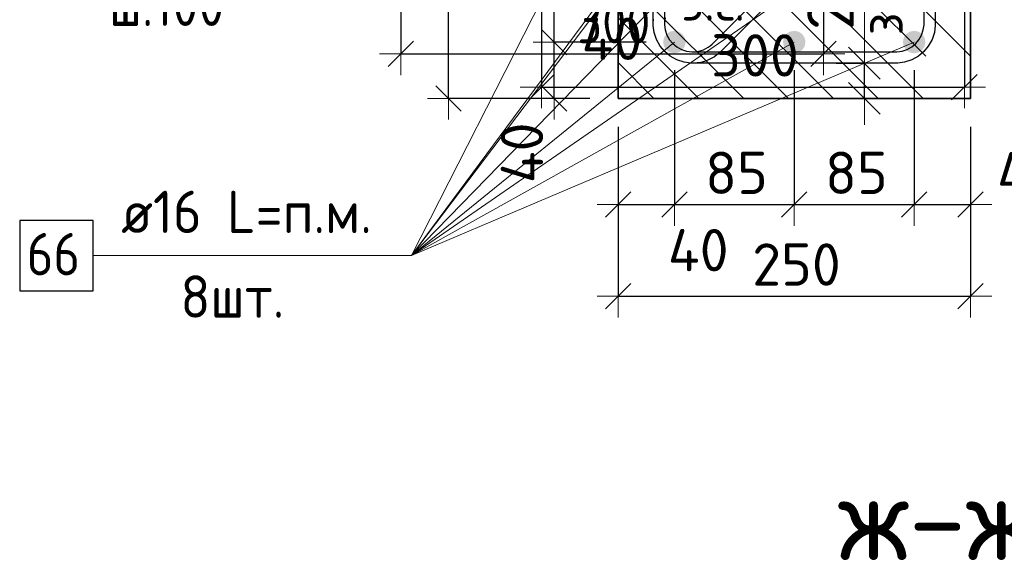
# Model space of a CAD drawing. Header units: metres. Extents: x -38 to 97, y -15 to 21.
# Tile 34 of 209: x 71.776 to 72.474, y 2.765 to 3.148. Entities that reach past the tile are written whole.
import ezdxf

# ---------------------------------------------------------------- set-up
doc = ezdxf.new("R2010")
doc.units = ezdxf.units.M
doc.header["$PDMODE"] = 65
for name, color, linetype, lineweight in [('XR$3$Размерная линия (1)', 7, 'Continuous', 13), ('XR$4$Арм.стержн. Хомут', 240, 'Continuous', 35), ('XR$4$Арм.стержн.горизонт. 1', 180, 'Continuous', 35), ('XR$4$Размерная линия (1)', 7, 'Continuous', 13), ('XR$4$Размерная линия_ общее', 7, 'Continuous', 13), ('XR$6$Размерная линия (1)', 7, 'Continuous', 13)]:
    doc.layers.add(name, color=color, linetype=linetype, lineweight=lineweight)
doc.styles.add('ISOCPEUR', font='txt')
doc.dimstyles.new('DIMSTYLE_11', dxfattribs={"dimtxt": 0.033, "dimasz": 0.0375, "dimexe": 0, "dimexo": 0, "dimgap": 0.0165, "dimtad": 2, "dimdec": 0, "dimlfac": 1000, "dimrnd": 1, "dimzin": 12, "dimdsep": 46, "dimtxsty": 'ISOCPEUR', "dimblk1": 'ALL_ML_STRICH', "dimblk2": 'ALL_ML_STRICH', "dimsah": 1, "dimcen": 0, "dimclrd": 7, "dimclre": 256, "dimclrt": 7, "dimadec": 0, "dimazin": 0, "dimtfac": 1, "dimtdec": 0, "dimtix": 1, "dimtmove": 2, "dimatfit": 3, "dimfxl": 0, "dimtvp": 1.2, "dimtzin": 0, "dimlwd": 0, "dimlwe": -3, "dimarcsym": 0})
doc.dimstyles.new('DIMSTYLE_12', dxfattribs={"dimtxt": 0.03, "dimasz": 0.03, "dimexe": 0, "dimexo": 0, "dimgap": 0.015, "dimtad": 2, "dimdec": 0, "dimlfac": 1000, "dimrnd": 1, "dimzin": 12, "dimdsep": 46, "dimtxsty": 'ISOCPEUR', "dimblk1": 'ALL_ML_STRICH', "dimblk2": 'ALL_ML_STRICH', "dimsah": 1, "dimcen": 0, "dimclrd": 7, "dimclre": 256, "dimclrt": 7, "dimadec": 0, "dimazin": 0, "dimtfac": 1, "dimtdec": 0, "dimtix": 1, "dimtmove": 2, "dimatfit": 3, "dimfxl": 0, "dimtzin": 0, "dimlwd": 0, "dimlwe": -3, "dimarcsym": 0})
doc.dimstyles.new('DIMSTYLE_14', dxfattribs={"dimtxt": 0.03, "dimasz": 0.03, "dimexe": 0, "dimexo": 0, "dimgap": 0.015, "dimtad": 2, "dimdec": 0, "dimlfac": 1000, "dimrnd": 1, "dimzin": 12, "dimdsep": 46, "dimtxsty": 'ISOCPEUR', "dimblk1": 'ALL_ML_STRICH', "dimblk2": 'ALL_ML_STRICH', "dimsah": 1, "dimcen": 0, "dimclrd": 7, "dimclre": 256, "dimclrt": 7, "dimadec": 0, "dimazin": 0, "dimtfac": 1, "dimtdec": 0, "dimtix": 1, "dimtmove": 2, "dimatfit": 3, "dimfxl": 0, "dimtvp": 1.2, "dimtzin": 0, "dimlwd": 0, "dimlwe": -3, "dimarcsym": 0})
doc.dimstyles.new('DIMSTYLE_16', dxfattribs={"dimtxt": 0.03, "dimasz": 0.03, "dimexe": 0, "dimexo": 0, "dimgap": 0.015, "dimtad": 0, "dimdec": 0, "dimlfac": 1000, "dimrnd": 1, "dimzin": 12, "dimdsep": 46, "dimtxsty": 'ISOCPEUR', "dimblk1": 'ALL_ML_STRICH', "dimblk2": 'ALL_ML_STRICH', "dimsah": 1, "dimcen": 0, "dimclrd": 7, "dimclre": 256, "dimclrt": 7, "dimadec": 0, "dimazin": 0, "dimtfac": 1, "dimtdec": 0, "dimtix": 1, "dimtmove": 2, "dimatfit": 3, "dimfxl": 0, "dimtvp": 1.2, "dimtzin": 0, "dimlwd": 0, "dimlwe": -3, "dimarcsym": 0})
doc.dimstyles.new('DIMSTYLE_24', dxfattribs={"dimtxt": 0.03, "dimasz": 0.03, "dimexe": 0, "dimexo": 0, "dimgap": 0.015, "dimtad": 2, "dimdec": 0, "dimlfac": 1000, "dimrnd": 5, "dimzin": 12, "dimdsep": 46, "dimtxsty": 'ISOCPEUR', "dimblk1": 'ALL_ML_STRICH', "dimblk2": 'ALL_ML_STRICH', "dimsah": 1, "dimcen": 0, "dimclrd": 7, "dimclre": 256, "dimclrt": 7, "dimadec": 0, "dimazin": 0, "dimtfac": 1, "dimtdec": 0, "dimtix": 1, "dimtmove": 2, "dimatfit": 3, "dimfxl": 0, "dimtzin": 0, "dimlwd": 0, "dimlwe": -3, "dimarcsym": 0})
doc.dimstyles.new('DIMSTYLE_32', dxfattribs={"dimtxt": 0.03, "dimasz": 0.03, "dimexe": 0, "dimexo": 0, "dimgap": 0.015, "dimtad": 0, "dimdec": 0, "dimlfac": 1000, "dimrnd": 5, "dimzin": 12, "dimdsep": 46, "dimtxsty": 'ISOCPEUR', "dimblk1": 'ALL_ML_STRICH', "dimblk2": 'ALL_ML_STRICH', "dimsah": 1, "dimcen": 0, "dimclrd": 7, "dimclre": 256, "dimclrt": 7, "dimadec": 0, "dimazin": 0, "dimtfac": 1, "dimtdec": 0, "dimtix": 1, "dimtmove": 2, "dimatfit": 3, "dimfxl": 0, "dimtvp": 1.2, "dimtzin": 0, "dimlwd": 0, "dimlwe": -3, "dimarcsym": 0})

# ---------------------------------------------------------------- blocks, each defined once
blk = doc.blocks.new('ALL_ML_STRICH')
at = {"color": 0, "linetype": 'ByBlock', "lineweight": -2}
for p, q in [((0, -0.5), (0, 0.5)), ((-0.3, -0.3), (0.3, 0.3)), ((-1, 0), (0.5, 0))]:
    blk.add_line(p, q, dxfattribs=at)
blk = doc.blocks.new('*D248')
at = {"layer": 'DEFPOINTS', "color": 7, "linetype": 'Continuous', "lineweight": 13, "transparency": 33554687}
for p in [(72.04592, 3.25831), (72.34592, 3.25831), (72.04592, 3.12355)]:
    blk.add_point(p, dxfattribs=at)
at = {"layer": 'XR$3$Размерная линия (1)', "color": 9, "linetype": 'Continuous', "lineweight": -2, "true_color": 0xc7c7c7, "transparency": 33554687}
for p, q in [((72.04592, 3.23831), (72.04592, 3.12355)), ((72.34592, 3.23831), (72.34592, 3.12355))]:
    blk.add_line(p, q, dxfattribs=at)
at = {"layer": 'XR$3$Размерная линия (1)', "color": 7, "linetype": 'Continuous', "lineweight": -2, "transparency": 33554687}
blk.add_line((72.04592, 3.12355), (72.34592, 3.12355), dxfattribs=at)
at = {"layer": 'XR$3$Размерная линия (1)', "color": 7, "linetype": 'Continuous', "lineweight": 13, "transparency": 33554687, "xscale": 0.03, "yscale": 0.03, "zscale": 0.03, "rotation": 180}
blk.add_blockref('ALL_ML_STRICH', (72.04592, 3.12355), dxfattribs=at)
at = {"layer": 'XR$3$Размерная линия (1)', "color": 7, "linetype": 'Continuous', "lineweight": 13, "transparency": 33554687, "xscale": 0.03, "yscale": 0.03, "zscale": 0.03}
blk.add_blockref('ALL_ML_STRICH', (72.34592, 3.12355), dxfattribs=at)
at = {"layer": 'XR$3$Размерная линия (1)', "color": 7, "linetype": 'Continuous', "lineweight": 13, "transparency": 33554687, "insert": (72.19717, 3.14605), "char_height": 0.03, "width": 0.075, "attachment_point": 5, "style": 'ISOCPEUR'}
blk.add_mtext('\\W0.83;\\A1;{300}', dxfattribs=at)
blk = doc.blocks.new('*D328')
at = {"layer": 'DEFPOINTS', "color": 7, "linetype": 'Continuous', "lineweight": 13, "transparency": 33554687}
for p in [(72.20014, 3.17434), (72.20014, 3.13936), (72.22514, 3.13436)]:
    blk.add_point(p, dxfattribs=at)
at = {"layer": 'XR$4$Размерная линия_ общее', "color": 253, "linetype": 'Continuous', "lineweight": -2, "true_color": 0xa0a0a0, "transparency": 33554687}
for p, q in [((72.20014, 3.15936), (72.20014, 3.17434)), ((72.22514, 3.15436), (72.22514, 3.17434))]:
    blk.add_line(p, q, dxfattribs=at)
at = {"layer": 'XR$4$Размерная линия_ общее', "color": 7, "linetype": 'Continuous', "lineweight": -2, "transparency": 33554687}
blk.add_line((72.20014, 3.17434), (72.22514, 3.17434), dxfattribs=at)
at = {"layer": 'XR$4$Размерная линия_ общее', "color": 7, "linetype": 'Continuous', "lineweight": 13, "transparency": 33554687, "xscale": 0.0375, "yscale": 0.0375, "zscale": 0.0375, "rotation": 180}
blk.add_blockref('ALL_ML_STRICH', (72.20014, 3.17434), dxfattribs=at)
at = {"layer": 'XR$4$Размерная линия_ общее', "color": 7, "linetype": 'Continuous', "lineweight": 13, "transparency": 33554687, "xscale": 0.0375, "yscale": 0.0375, "zscale": 0.0375}
blk.add_blockref('ALL_ML_STRICH', (72.22514, 3.17434), dxfattribs=at)
at = {"layer": 'XR$4$Размерная линия_ общее', "color": 7, "linetype": 'Continuous', "lineweight": 13, "transparency": 33554687, "insert": (72.27186, 3.19834), "char_height": 0.033, "width": 0.066, "attachment_point": 5, "style": 'ISOCPEUR'}
blk.add_mtext('\\A1;{25}', dxfattribs=at)
at = {"layer": 'XR$4$Размерная линия_ общее', "color": 7, "linetype": 'Continuous', "lineweight": 13, "transparency": 33554687, "insert": (72.24492, 3.17413), "char_height": 0.027, "width": 0.00135, "attachment_point": 1, "line_spacing_factor": 0.60241, "style": 'ISOCPEUR'}
blk.add_mtext('з.с.', dxfattribs=at)
blk = doc.blocks.new('*D329')
at = {"layer": 'DEFPOINTS', "color": 7, "linetype": 'Continuous', "lineweight": 13, "transparency": 33554687}
for p in [(72.33484, 3.11697), (72.33984, 3.09197), (72.37483, 3.09197)]:
    blk.add_point(p, dxfattribs=at)
at = {"layer": 'XR$4$Размерная линия_ общее', "color": 253, "linetype": 'Continuous', "lineweight": -2, "true_color": 0xa0a0a0, "transparency": 33554687}
for p, q in [((72.35484, 3.11697), (72.37483, 3.11697)), ((72.35984, 3.09197), (72.37483, 3.09197))]:
    blk.add_line(p, q, dxfattribs=at)
at = {"layer": 'XR$4$Размерная линия_ общее', "color": 7, "linetype": 'Continuous', "lineweight": -2, "transparency": 33554687}
blk.add_line((72.37483, 3.09197), (72.37483, 3.11697), dxfattribs=at)
at = {"layer": 'XR$4$Размерная линия_ общее', "color": 7, "linetype": 'Continuous', "lineweight": 13, "transparency": 33554687, "xscale": 0.0375, "yscale": 0.0375, "zscale": 0.0375}
for p, rotation in [((72.37483, 3.11697), 90), ((72.37483, 3.09197), 270)]:
    blk.add_blockref('ALL_ML_STRICH', p, dxfattribs=dict(at, rotation=rotation))
at = {"layer": 'XR$4$Размерная линия_ общее', "color": 7, "linetype": 'Continuous', "lineweight": 13, "transparency": 33554687, "insert": (72.37504, 3.13675), "char_height": 0.027, "width": 0.00135, "attachment_point": 1, "rotation": 90, "line_spacing_factor": 0.60241, "style": 'ISOCPEUR'}
blk.add_mtext('з.с.', dxfattribs=at)
at = {"layer": 'XR$4$Размерная линия_ общее', "color": 7, "linetype": 'Continuous', "lineweight": 13, "transparency": 33554687, "insert": (72.35083, 3.1637), "char_height": 0.033, "width": 0.066, "attachment_point": 5, "rotation": 90, "style": 'ISOCPEUR'}
blk.add_mtext('\\A1;{25}', dxfattribs=at)
blk = doc.blocks.new('*D332')
at = {"layer": 'DEFPOINTS', "color": 7, "linetype": 'Continuous', "lineweight": 13, "transparency": 33554687}
for p in [(72.20018, 3.39197), (72.07983, 3.09197), (72.20014, 3.09197)]:
    blk.add_point(p, dxfattribs=at)
at = {"layer": 'XR$4$Размерная линия (1)', "color": 9, "linetype": 'Continuous', "lineweight": -2, "true_color": 0xc7c7c7, "transparency": 33554687}
for p, q in [((72.18018, 3.39197), (72.07983, 3.39197)), ((72.18014, 3.09197), (72.07983, 3.09197))]:
    blk.add_line(p, q, dxfattribs=at)
at = {"layer": 'XR$4$Размерная линия (1)', "color": 7, "linetype": 'Continuous', "lineweight": -2, "transparency": 33554687}
blk.add_line((72.07983, 3.09197), (72.07983, 3.39197), dxfattribs=at)
at = {"layer": 'XR$4$Размерная линия (1)', "color": 7, "linetype": 'Continuous', "lineweight": 13, "transparency": 33554687, "xscale": 0.03, "yscale": 0.03, "zscale": 0.03}
for p, rotation in [((72.07983, 3.39197), 90), ((72.07983, 3.09197), 270)]:
    blk.add_blockref('ALL_ML_STRICH', p, dxfattribs=dict(at, rotation=rotation))
at = {"layer": 'XR$4$Размерная линия (1)', "color": 7, "linetype": 'Continuous', "lineweight": 13, "transparency": 33554687, "insert": (72.05733, 3.24347), "char_height": 0.03, "width": 0.09, "attachment_point": 5, "rotation": 90, "style": 'ISOCPEUR'}
blk.add_mtext('\\A1;{300}', dxfattribs=at)
blk = doc.blocks.new('*D333')
at = {"layer": 'DEFPOINTS', "color": 7, "linetype": 'Continuous', "lineweight": 13, "transparency": 33554687}
for p in [(72.20018, 3.09197), (72.45014, 3.09197), (72.20018, 2.95174)]:
    blk.add_point(p, dxfattribs=at)
at = {"layer": 'XR$4$Размерная линия (1)', "color": 9, "linetype": 'Continuous', "lineweight": -2, "true_color": 0xc7c7c7, "transparency": 33554687}
for p, q in [((72.20018, 3.07197), (72.20018, 2.95174)), ((72.45014, 3.07197), (72.45014, 2.95174))]:
    blk.add_line(p, q, dxfattribs=at)
at = {"layer": 'XR$4$Размерная линия (1)', "color": 7, "linetype": 'Continuous', "lineweight": -2, "transparency": 33554687}
blk.add_line((72.20018, 2.95174), (72.45014, 2.95174), dxfattribs=at)
at = {"layer": 'XR$4$Размерная линия (1)', "color": 7, "linetype": 'Continuous', "lineweight": 13, "transparency": 33554687, "xscale": 0.03, "yscale": 0.03, "zscale": 0.03, "rotation": 180}
blk.add_blockref('ALL_ML_STRICH', (72.20018, 2.95174), dxfattribs=at)
at = {"layer": 'XR$4$Размерная линия (1)', "color": 7, "linetype": 'Continuous', "lineweight": 13, "transparency": 33554687, "xscale": 0.03, "yscale": 0.03, "zscale": 0.03}
blk.add_blockref('ALL_ML_STRICH', (72.45014, 2.95174), dxfattribs=at)
at = {"layer": 'XR$4$Размерная линия (1)', "color": 7, "linetype": 'Continuous', "lineweight": 13, "transparency": 33554687, "insert": (72.32666, 2.97424), "char_height": 0.03, "width": 0.09, "attachment_point": 5, "style": 'ISOCPEUR'}
blk.add_mtext('\\A1;{250}', dxfattribs=at)
blk = doc.blocks.new('*D334')
at = {"layer": 'DEFPOINTS', "color": 7, "linetype": 'Continuous', "lineweight": 13, "transparency": 33554687}
for p in [(72.2401, 3.13197), (72.20018, 3.09197), (72.20018, 3.01674)]:
    blk.add_point(p, dxfattribs=at)
at = {"layer": 'XR$4$Размерная линия (1)', "color": 9, "linetype": 'Continuous', "lineweight": -2, "true_color": 0xc7c7c7, "transparency": 33554687}
for p, q in [((72.2401, 3.11197), (72.2401, 3.01674)), ((72.20018, 3.07197), (72.20018, 3.01674))]:
    blk.add_line(p, q, dxfattribs=at)
at = {"layer": 'XR$4$Размерная линия (1)', "color": 7, "linetype": 'Continuous', "lineweight": -2, "transparency": 33554687}
blk.add_line((72.20018, 3.01674), (72.2401, 3.01674), dxfattribs=at)
at = {"layer": 'XR$4$Размерная линия (1)', "color": 7, "linetype": 'Continuous', "lineweight": 13, "transparency": 33554687, "xscale": 0.03, "yscale": 0.03, "zscale": 0.03, "rotation": 180}
blk.add_blockref('ALL_ML_STRICH', (72.20018, 3.01674), dxfattribs=at)
at = {"layer": 'XR$4$Размерная линия (1)', "color": 7, "linetype": 'Continuous', "lineweight": 13, "transparency": 33554687, "xscale": 0.03, "yscale": 0.03, "zscale": 0.03}
blk.add_blockref('ALL_ML_STRICH', (72.2401, 3.01674), dxfattribs=at)
at = {"layer": 'XR$4$Размерная линия (1)', "color": 7, "linetype": 'Continuous', "lineweight": 13, "transparency": 33554687, "insert": (72.25698, 2.98442), "char_height": 0.03, "width": 0.06, "attachment_point": 5, "style": 'ISOCPEUR'}
blk.add_mtext('\\A1;{40}', dxfattribs=at)
blk = doc.blocks.new('*D335')
at = {"layer": 'DEFPOINTS', "color": 7, "linetype": 'Continuous', "lineweight": 13, "transparency": 33554687}
for p in [(72.2401, 3.13197), (72.3251, 3.13197), (72.2401, 3.01674)]:
    blk.add_point(p, dxfattribs=at)
at = {"layer": 'XR$4$Размерная линия (1)', "color": 9, "linetype": 'Continuous', "lineweight": -2, "true_color": 0xc7c7c7, "transparency": 33554687}
for p, q in [((72.2401, 3.11197), (72.2401, 3.01674)), ((72.3251, 3.11197), (72.3251, 3.01674))]:
    blk.add_line(p, q, dxfattribs=at)
at = {"layer": 'XR$4$Размерная линия (1)', "color": 7, "linetype": 'Continuous', "lineweight": -2, "transparency": 33554687}
blk.add_line((72.2401, 3.01674), (72.3251, 3.01674), dxfattribs=at)
at = {"layer": 'XR$4$Размерная линия (1)', "color": 7, "linetype": 'Continuous', "lineweight": 13, "transparency": 33554687, "xscale": 0.03, "yscale": 0.03, "zscale": 0.03, "rotation": 180}
blk.add_blockref('ALL_ML_STRICH', (72.2401, 3.01674), dxfattribs=at)
at = {"layer": 'XR$4$Размерная линия (1)', "color": 7, "linetype": 'Continuous', "lineweight": 13, "transparency": 33554687, "xscale": 0.03, "yscale": 0.03, "zscale": 0.03}
blk.add_blockref('ALL_ML_STRICH', (72.3251, 3.01674), dxfattribs=at)
at = {"layer": 'XR$4$Размерная линия (1)', "color": 7, "linetype": 'Continuous', "lineweight": 13, "transparency": 33554687, "insert": (72.2841, 3.03924), "char_height": 0.03, "width": 0.06, "attachment_point": 5, "style": 'ISOCPEUR'}
blk.add_mtext('\\A1;{85}', dxfattribs=at)
blk = doc.blocks.new('*D336')
at = {"layer": 'DEFPOINTS', "color": 7, "linetype": 'Continuous', "lineweight": 13, "transparency": 33554687}
for p in [(72.3251, 3.13197), (72.41018, 3.13197), (72.3251, 3.01674)]:
    blk.add_point(p, dxfattribs=at)
at = {"layer": 'XR$4$Размерная линия (1)', "color": 9, "linetype": 'Continuous', "lineweight": -2, "true_color": 0xc7c7c7, "transparency": 33554687}
for p, q in [((72.3251, 3.11197), (72.3251, 3.01674)), ((72.41018, 3.11197), (72.41018, 3.01674))]:
    blk.add_line(p, q, dxfattribs=at)
at = {"layer": 'XR$4$Размерная линия (1)', "color": 7, "linetype": 'Continuous', "lineweight": -2, "transparency": 33554687}
blk.add_line((72.3251, 3.01674), (72.41018, 3.01674), dxfattribs=at)
at = {"layer": 'XR$4$Размерная линия (1)', "color": 7, "linetype": 'Continuous', "lineweight": 13, "transparency": 33554687, "xscale": 0.03, "yscale": 0.03, "zscale": 0.03, "rotation": 180}
blk.add_blockref('ALL_ML_STRICH', (72.3251, 3.01674), dxfattribs=at)
at = {"layer": 'XR$4$Размерная линия (1)', "color": 7, "linetype": 'Continuous', "lineweight": 13, "transparency": 33554687, "xscale": 0.03, "yscale": 0.03, "zscale": 0.03}
blk.add_blockref('ALL_ML_STRICH', (72.41018, 3.01674), dxfattribs=at)
at = {"layer": 'XR$4$Размерная линия (1)', "color": 7, "linetype": 'Continuous', "lineweight": 13, "transparency": 33554687, "insert": (72.36914, 3.03924), "char_height": 0.03, "width": 0.06, "attachment_point": 5, "style": 'ISOCPEUR'}
blk.add_mtext('\\A1;{85}', dxfattribs=at)
blk = doc.blocks.new('*D337')
at = {"layer": 'DEFPOINTS', "color": 7, "linetype": 'Continuous', "lineweight": 13, "transparency": 33554687}
for p in [(72.41018, 3.13197), (72.45014, 3.09197), (72.41018, 3.01674)]:
    blk.add_point(p, dxfattribs=at)
at = {"layer": 'XR$4$Размерная линия (1)', "color": 9, "linetype": 'Continuous', "lineweight": -2, "true_color": 0xc7c7c7, "transparency": 33554687}
for p, q in [((72.41018, 3.11197), (72.41018, 3.01674)), ((72.45014, 3.07197), (72.45014, 3.01674))]:
    blk.add_line(p, q, dxfattribs=at)
at = {"layer": 'XR$4$Размерная линия (1)', "color": 7, "linetype": 'Continuous', "lineweight": -2, "transparency": 33554687}
blk.add_line((72.41018, 3.01674), (72.45014, 3.01674), dxfattribs=at)
at = {"layer": 'XR$4$Размерная линия (1)', "color": 7, "linetype": 'Continuous', "lineweight": 13, "transparency": 33554687, "xscale": 0.03, "yscale": 0.03, "zscale": 0.03, "rotation": 180}
blk.add_blockref('ALL_ML_STRICH', (72.41018, 3.01674), dxfattribs=at)
at = {"layer": 'XR$4$Размерная линия (1)', "color": 7, "linetype": 'Continuous', "lineweight": 13, "transparency": 33554687, "xscale": 0.03, "yscale": 0.03, "zscale": 0.03}
blk.add_blockref('ALL_ML_STRICH', (72.45014, 3.01674), dxfattribs=at)
at = {"layer": 'XR$4$Размерная линия (1)', "color": 7, "linetype": 'Continuous', "lineweight": 13, "transparency": 33554687, "insert": (72.49048, 3.03894), "char_height": 0.03, "width": 0.06, "attachment_point": 5, "style": 'ISOCPEUR'}
blk.add_mtext('\\A1;{40}', dxfattribs=at)
blk = doc.blocks.new('*D568')
at = {"layer": 'DEFPOINTS', "color": 7, "linetype": 'Continuous', "lineweight": 13, "transparency": 33554687}
for p in [(72.2401, 3.13197), (72.15483, 3.09197), (72.20014, 3.09197)]:
    blk.add_point(p, dxfattribs=at)
at = {"layer": 'XR$4$Размерная линия (1)', "color": 9, "linetype": 'Continuous', "lineweight": -2, "true_color": 0xc7c7c7, "transparency": 33554687}
for p, q in [((72.2201, 3.13197), (72.15483, 3.13197)), ((72.18014, 3.09197), (72.15483, 3.09197))]:
    blk.add_line(p, q, dxfattribs=at)
at = {"layer": 'XR$4$Размерная линия (1)', "color": 7, "linetype": 'Continuous', "lineweight": -2, "transparency": 33554687}
blk.add_line((72.15483, 3.09197), (72.15483, 3.13197), dxfattribs=at)
at = {"layer": 'XR$4$Размерная линия (1)', "color": 7, "linetype": 'Continuous', "lineweight": 13, "transparency": 33554687, "xscale": 0.03, "yscale": 0.03, "zscale": 0.03}
for p, rotation in [((72.15483, 3.13197), 90), ((72.15483, 3.09197), 270)]:
    blk.add_blockref('ALL_ML_STRICH', p, dxfattribs=dict(at, rotation=rotation))
at = {"layer": 'XR$4$Размерная линия (1)', "color": 7, "linetype": 'Continuous', "lineweight": 13, "transparency": 33554687, "insert": (72.13193, 3.05341), "char_height": 0.03, "width": 0.06, "attachment_point": 5, "rotation": 90, "style": 'ISOCPEUR'}
blk.add_mtext('\\A1;{40}', dxfattribs=at)
blk = doc.blocks.new('*D569')
at = {"layer": 'DEFPOINTS', "color": 7, "linetype": 'Continuous', "lineweight": 13, "transparency": 33554687}
for p in [(72.2401, 3.22697), (72.15483, 3.13197), (72.2401, 3.13197)]:
    blk.add_point(p, dxfattribs=at)
at = {"layer": 'XR$4$Размерная линия (1)', "color": 9, "linetype": 'Continuous', "lineweight": -2, "true_color": 0xc7c7c7, "transparency": 33554687}
for p, q in [((72.2201, 3.22697), (72.15483, 3.22697)), ((72.2201, 3.13197), (72.15483, 3.13197))]:
    blk.add_line(p, q, dxfattribs=at)
at = {"layer": 'XR$4$Размерная линия (1)', "color": 7, "linetype": 'Continuous', "lineweight": -2, "transparency": 33554687}
blk.add_line((72.15483, 3.13197), (72.15483, 3.22697), dxfattribs=at)
at = {"layer": 'XR$4$Размерная линия (1)', "color": 7, "linetype": 'Continuous', "lineweight": 13, "transparency": 33554687, "xscale": 0.03, "yscale": 0.03, "zscale": 0.03}
for p, rotation in [((72.15483, 3.22697), 90), ((72.15483, 3.13197), 270)]:
    blk.add_blockref('ALL_ML_STRICH', p, dxfattribs=dict(at, rotation=rotation))
at = {"layer": 'XR$4$Размерная линия (1)', "color": 7, "linetype": 'Continuous', "lineweight": 13, "transparency": 33554687, "insert": (72.13233, 3.18097), "char_height": 0.03, "width": 0.06, "attachment_point": 5, "rotation": 90, "style": 'ISOCPEUR'}
blk.add_mtext('\\A1;{95}', dxfattribs=at)
blk = doc.blocks.new('*D838')
at = {"layer": 'DEFPOINTS', "color": 7, "linetype": 'Continuous', "lineweight": 13, "transparency": 33554687}
for p in [(72.14573, 3.249), (72.44573, 3.249), (72.14573, 3.10001)]:
    blk.add_point(p, dxfattribs=at)
at = {"layer": 'XR$6$Размерная линия (1)', "color": 9, "linetype": 'Continuous', "lineweight": -2, "true_color": 0xc7c7c7, "transparency": 33554687}
for p, q in [((72.14573, 3.229), (72.14573, 3.10001)), ((72.44573, 3.229), (72.44573, 3.10001))]:
    blk.add_line(p, q, dxfattribs=at)
at = {"layer": 'XR$6$Размерная линия (1)', "color": 7, "linetype": 'Continuous', "lineweight": -2, "transparency": 33554687}
blk.add_line((72.14573, 3.10001), (72.44573, 3.10001), dxfattribs=at)
at = {"layer": 'XR$6$Размерная линия (1)', "color": 7, "linetype": 'Continuous', "lineweight": 13, "transparency": 33554687, "xscale": 0.03, "yscale": 0.03, "zscale": 0.03, "rotation": 180}
blk.add_blockref('ALL_ML_STRICH', (72.14573, 3.10001), dxfattribs=at)
at = {"layer": 'XR$6$Размерная линия (1)', "color": 7, "linetype": 'Continuous', "lineweight": 13, "transparency": 33554687, "xscale": 0.03, "yscale": 0.03, "zscale": 0.03}
blk.add_blockref('ALL_ML_STRICH', (72.44573, 3.10001), dxfattribs=at)
at = {"layer": 'XR$6$Размерная линия (1)', "color": 7, "linetype": 'Continuous', "lineweight": 13, "transparency": 33554687, "insert": (72.29723, 3.12251), "char_height": 0.03, "width": 0.09, "attachment_point": 5, "style": 'ISOCPEUR'}
blk.add_mtext('\\A1;{300}', dxfattribs=at)
blk = doc.blocks.new('*D839')
at = {"layer": 'DEFPOINTS', "color": 7, "linetype": 'Continuous', "lineweight": 13, "transparency": 33554687}
for p in [(72.18565, 3.289), (72.14573, 3.249), (72.14573, 3.17501)]:
    blk.add_point(p, dxfattribs=at)
at = {"layer": 'XR$6$Размерная линия (1)', "color": 9, "linetype": 'Continuous', "lineweight": -2, "true_color": 0xc7c7c7, "transparency": 33554687}
for p, q in [((72.18565, 3.269), (72.18565, 3.17501)), ((72.14573, 3.229), (72.14573, 3.17501))]:
    blk.add_line(p, q, dxfattribs=at)
at = {"layer": 'XR$6$Размерная линия (1)', "color": 7, "linetype": 'Continuous', "lineweight": -2, "transparency": 33554687}
blk.add_line((72.14573, 3.17501), (72.18565, 3.17501), dxfattribs=at)
at = {"layer": 'XR$6$Размерная линия (1)', "color": 7, "linetype": 'Continuous', "lineweight": 13, "transparency": 33554687, "xscale": 0.03, "yscale": 0.03, "zscale": 0.03, "rotation": 180}
blk.add_blockref('ALL_ML_STRICH', (72.14573, 3.17501), dxfattribs=at)
at = {"layer": 'XR$6$Размерная линия (1)', "color": 7, "linetype": 'Continuous', "lineweight": 13, "transparency": 33554687, "xscale": 0.03, "yscale": 0.03, "zscale": 0.03}
blk.add_blockref('ALL_ML_STRICH', (72.18565, 3.17501), dxfattribs=at)
at = {"layer": 'XR$6$Размерная линия (1)', "color": 7, "linetype": 'Continuous', "lineweight": 13, "transparency": 33554687, "insert": (72.19582, 3.1343), "char_height": 0.03, "width": 0.06, "attachment_point": 5, "style": 'ISOCPEUR'}
blk.add_mtext('\\A1;{40}', dxfattribs=at)

msp = doc.modelspace()

# ---------------------------------------------------------------- hatches: boundary and pattern name
at = {"linetype": 'Continuous', "lineweight": 25, "transparency": 33554687}
h = msp.add_hatch(dxfattribs=at)
h.set_pattern_fill('__________540', scale=0.015, style=0, pattern_type=2)
h.set_pattern_definition([(135, (0, 0), (-0.031819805, -0.031819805), [0.4, -0.05, 0, -0.05]), (135, (-0.01591, -0.01591), (-0.031819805, -0.031819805), [0.8, -0.1, 0.1, -0.1])])
h.paths.add_polyline_path([(72.45014, 3.19197), (72.20014, 3.19197), (72.20014, 3.09197), (72.45014, 3.09197)], flags=0)
at = {"layer": 'XR$4$Арм.стержн.горизонт. 1', "linetype": 'Continuous', "lineweight": 50, "transparency": 33554687}
for points in [[(72.24806, 3.13197), (72.24745, 3.13503), (72.24572, 3.13763), (72.24312, 3.13936), (72.24006, 3.13997), (72.237, 3.13936), (72.23441, 3.13763), (72.23267, 3.13503), (72.23206, 3.13197), (72.23267, 3.12891), (72.23441, 3.12632), (72.237, 3.12458), (72.24006, 3.12397), (72.24312, 3.12458), (72.24572, 3.12632), (72.24745, 3.12891)], [(72.33306, 3.13197), (72.33245, 3.13503), (72.33072, 3.13763), (72.32812, 3.13936), (72.32506, 3.13997), (72.322, 3.13936), (72.31941, 3.13763), (72.31767, 3.13503), (72.31706, 3.13197), (72.31767, 3.12891), (72.31941, 3.12632), (72.322, 3.12458), (72.32506, 3.12397), (72.32812, 3.12458), (72.33072, 3.12632), (72.33245, 3.12891)], [(72.41814, 3.13197), (72.41753, 3.13503), (72.4158, 3.13763), (72.4132, 3.13936), (72.41014, 3.13997), (72.40708, 3.13936), (72.40448, 3.13763), (72.40275, 3.13503), (72.40214, 3.13197), (72.40275, 3.12891), (72.40448, 3.12632), (72.40708, 3.12458), (72.41014, 3.12397), (72.4132, 3.12458), (72.4158, 3.12632), (72.41753, 3.12891)]]:
    msp.add_hatch(color=7, dxfattribs=at).paths.add_polyline_path(points)

# ---------------------------------------------------------------- linework, layer by layer
at = {"color": 7, "linetype": 'Continuous', "lineweight": 35, "transparency": 33554687}
for p, q in [((72.20014, 3.19197), (72.20014, 3.09197)), ((72.45014, 3.09197), (72.45014, 3.19197)), ((72.20014, 3.09197), (72.45014, 3.09197))]:
    msp.add_line(p, q, dxfattribs=at)
at = {"color": 7, "linetype": 'Continuous', "lineweight": 13, "transparency": 33554687}
msp.add_line((72.37483, 3.11697), (72.37483, 3.18097), dxfattribs=at)
at = {"layer": 'XR$4$Арм.стержн. Хомут', "color": 40, "linetype": 'Continuous', "lineweight": 25, "transparency": 33554687}
for points in [[(72.30331, 3.15558), (72.27243, 3.1247), (72.27052, 3.12305), (72.2684, 3.12152), (72.26615, 3.12019), (72.26382, 3.1191), (72.2614, 3.11822), (72.25886, 3.11757), (72.25629, 3.11715), (72.25377, 3.11697), (72.25178, 3.11697), (72.2469, 3.11765), (72.24182, 3.11933), (72.23714, 3.12194), (72.23329, 3.12516), (72.23007, 3.12901), (72.22746, 3.13369), (72.22578, 3.13877), (72.2251, 3.14365), (72.2251, 3.3363)], [(72.42514, 3.3363), (72.42514, 3.14365), (72.42446, 3.13877), (72.42279, 3.13369), (72.42017, 3.12901), (72.41695, 3.12516), (72.4131, 3.12194), (72.40842, 3.11933), (72.40334, 3.11765), (72.39846, 3.11697), (72.25178, 3.11697), (72.2469, 3.11765), (72.24182, 3.11933), (72.23714, 3.12194), (72.23329, 3.12516), (72.23007, 3.12901), (72.22746, 3.13369), (72.22578, 3.13877), (72.2251, 3.14365), (72.2251, 3.14564), (72.22528, 3.14816)], [(72.30331, 3.15558), (72.27243, 3.1247), (72.27052, 3.12305), (72.2684, 3.12152), (72.26615, 3.12019), (72.26382, 3.1191), (72.2614, 3.11822), (72.25886, 3.11757), (72.25629, 3.11715), (72.25377, 3.11697), (72.25178, 3.11697), (72.2469, 3.11765), (72.24182, 3.11933), (72.23714, 3.12194), (72.23329, 3.12516), (72.23007, 3.12901), (72.22746, 3.13369), (72.22578, 3.13877), (72.2251, 3.14365), (72.2251, 3.3363)], [(72.42514, 3.3363), (72.42514, 3.14365), (72.42446, 3.13877), (72.42279, 3.13369), (72.42017, 3.12901), (72.41695, 3.12516), (72.4131, 3.12194), (72.40842, 3.11933), (72.40334, 3.11765), (72.39846, 3.11697), (72.25178, 3.11697), (72.2469, 3.11765), (72.24182, 3.11933), (72.23714, 3.12194), (72.23329, 3.12516), (72.23007, 3.12901), (72.22746, 3.13369), (72.22578, 3.13877), (72.2251, 3.14365), (72.2251, 3.14564), (72.22528, 3.14816)], [(72.30331, 3.15558), (72.27243, 3.1247), (72.27052, 3.12305), (72.2684, 3.12152), (72.26615, 3.12019), (72.26382, 3.1191), (72.2614, 3.11822), (72.25886, 3.11757), (72.25629, 3.11715), (72.25377, 3.11697), (72.25178, 3.11697), (72.2469, 3.11765), (72.24182, 3.11933), (72.23714, 3.12194), (72.23329, 3.12516), (72.23007, 3.12901), (72.22746, 3.13369), (72.22578, 3.13877), (72.2251, 3.14365), (72.2251, 3.3363)], [(72.42514, 3.3363), (72.42514, 3.14365), (72.42446, 3.13877), (72.42279, 3.13369), (72.42017, 3.12901), (72.41695, 3.12516), (72.4131, 3.12194), (72.40842, 3.11933), (72.40334, 3.11765), (72.39846, 3.11697), (72.25178, 3.11697), (72.2469, 3.11765), (72.24182, 3.11933), (72.23714, 3.12194), (72.23329, 3.12516), (72.23007, 3.12901), (72.22746, 3.13369), (72.22578, 3.13877), (72.2251, 3.14365), (72.2251, 3.14564), (72.22528, 3.14816)], [(72.23353, 3.14909), (72.23323, 3.14723), (72.2331, 3.14535), (72.2331, 3.1442), (72.2336, 3.14059), (72.23481, 3.13693), (72.23669, 3.13357), (72.23897, 3.13084), (72.2417, 3.12856), (72.24505, 3.12668), (72.24872, 3.12548), (72.25233, 3.12497), (72.39791, 3.12497), (72.40152, 3.12548), (72.40519, 3.12668), (72.40854, 3.12856), (72.41127, 3.13084), (72.41355, 3.13357), (72.41543, 3.13693), (72.41664, 3.14059), (72.41714, 3.1442), (72.41714, 3.33574)], [(72.2331, 3.33574), (72.2331, 3.1442), (72.2336, 3.14059), (72.23481, 3.13693), (72.23669, 3.13357), (72.23897, 3.13084), (72.2417, 3.12856), (72.24505, 3.12668), (72.24872, 3.12548), (72.25233, 3.12497), (72.25348, 3.12497), (72.25536, 3.1251), (72.25722, 3.1254), (72.25903, 3.12587), (72.26075, 3.1265), (72.26242, 3.12728), (72.26403, 3.12823), (72.26555, 3.12932), (72.26697, 3.13056), (72.29765, 3.16124)], [(72.23353, 3.14909), (72.23323, 3.14723), (72.2331, 3.14535), (72.2331, 3.1442), (72.2336, 3.14059), (72.23481, 3.13693), (72.23669, 3.13357), (72.23897, 3.13084), (72.2417, 3.12856), (72.24505, 3.12668), (72.24872, 3.12548), (72.25233, 3.12497), (72.39791, 3.12497), (72.40152, 3.12548), (72.40519, 3.12668), (72.40854, 3.12856), (72.41127, 3.13084), (72.41355, 3.13357), (72.41543, 3.13693), (72.41664, 3.14059), (72.41714, 3.1442), (72.41714, 3.33574)], [(72.2331, 3.33574), (72.2331, 3.1442), (72.2336, 3.14059), (72.23481, 3.13693), (72.23669, 3.13357), (72.23897, 3.13084), (72.2417, 3.12856), (72.24505, 3.12668), (72.24872, 3.12548), (72.25233, 3.12497), (72.25348, 3.12497), (72.25536, 3.1251), (72.25722, 3.1254), (72.25903, 3.12587), (72.26075, 3.1265), (72.26242, 3.12728), (72.26403, 3.12823), (72.26555, 3.12932), (72.26697, 3.13056), (72.29765, 3.16124)], [(72.23353, 3.14909), (72.23323, 3.14723), (72.2331, 3.14535), (72.2331, 3.1442), (72.2336, 3.14059), (72.23481, 3.13693), (72.23669, 3.13357), (72.23897, 3.13084), (72.2417, 3.12856), (72.24505, 3.12668), (72.24872, 3.12548), (72.25233, 3.12497), (72.39791, 3.12497), (72.40152, 3.12548), (72.40519, 3.12668), (72.40854, 3.12856), (72.41127, 3.13084), (72.41355, 3.13357), (72.41543, 3.13693), (72.41664, 3.14059), (72.41714, 3.1442), (72.41714, 3.33574)], [(72.2331, 3.33574), (72.2331, 3.1442), (72.2336, 3.14059), (72.23481, 3.13693), (72.23669, 3.13357), (72.23897, 3.13084), (72.2417, 3.12856), (72.24505, 3.12668), (72.24872, 3.12548), (72.25233, 3.12497), (72.25348, 3.12497), (72.25536, 3.1251), (72.25722, 3.1254), (72.25903, 3.12587), (72.26075, 3.1265), (72.26242, 3.12728), (72.26403, 3.12823), (72.26555, 3.12932), (72.26697, 3.13056), (72.29765, 3.16124)]]:
    msp.add_lwpolyline(points, dxfattribs=at)
at = {"layer": 'XR$4$Арм.стержн.горизонт. 1', "color": 7, "linetype": 'Continuous', "lineweight": 13, "transparency": 33554687}
for p, q in [((72.05367, 2.98056), (72.4101, 3.34697)), ((72.05367, 2.98056), (72.2401, 3.34697)), ((72.05367, 2.98056), (72.32503, 3.34697)), ((72.05367, 2.98056), (72.41014, 3.22697)), ((72.05367, 2.98056), (72.24006, 3.22697)), ((72.05367, 2.98056), (72.41014, 3.13197)), ((72.05367, 2.98056), (72.32506, 3.13197)), ((72.05367, 2.98056), (72.24006, 3.13197)), ((71.82767, 2.98056), (72.05367, 2.98056))]:
    msp.add_line(p, q, dxfattribs=at)
at = {"layer": 'XR$4$Арм.стержн.горизонт. 1', "color": 7, "linetype": 'Continuous', "lineweight": 25, "transparency": 33554687}
msp.add_lwpolyline([(71.77567, 2.95556), (71.82767, 2.95556), (71.82767, 3.00556), (71.77567, 3.00556), (71.77567, 2.95556)], dxfattribs=at)

# ---------------------------------------------------------------- texts
at = {"color": 7, "linetype": 'Continuous', "lineweight": 13, "transparency": 33554687, "insert": (72.4968, 2.76454), "char_height": 0.06, "width": 0.1777778, "attachment_point": 9, "style": 'ISOCPEUR'}
msp.add_mtext('\\A1;{\\fISOCPEUR|i0|b0;\\H0.060000;\\W1.000000;\\C7;ж-ж}\\P', dxfattribs=at)
at = {"layer": 'XR$4$Арм.стержн. Хомут', "color": 7, "linetype": 'Continuous', "lineweight": 25, "transparency": 33554687, "insert": (71.83907, 3.14339), "char_height": 0.03, "width": 0.1244867, "attachment_point": 7, "style": 'ISOCPEUR'}
msp.add_mtext('\\W0.90;ш.100 ', dxfattribs=at)
at = {"layer": 'XR$4$Арм.стержн.горизонт. 1', "color": 7, "linetype": 'Continuous', "lineweight": 25, "transparency": 33554687, "char_height": 0.03, "attachment_point": 7, "style": 'ISOCPEUR'}
for s, insert, width in [('\\W0.94;ø16 L=п.м.', (71.84767, 2.99656), 0.1999832), ('\\W0.87;66', (71.78067, 2.96656), 0.0550812), ('\\W0.94;8шт. ', (71.88967, 2.93656), 0.1161286)]:
    msp.add_mtext(s, dxfattribs=dict(at, insert=insert, width=width))

# ---------------------------------------------------------------- dimensions: what is measured, and where the dimension line sits
at = {"layer": 'XR$3$Размерная линия (1)', "color": 7, "linetype": 'Continuous', "lineweight": 13, "transparency": 33554687}
dim = msp.add_linear_dim(base=(72.34592, 3.12355), p1=(72.04592, 3.23831), p2=(72.34592, 3.23831), dimstyle='DIMSTYLE_24', override={"dimpost": '<>', "dimclrd": 7, "dimclre": 9, "dimclrt": 7, "dimlwd": 0, "dimlwe": 65533}, dxfattribs=at)
dim.commit()
dim.dimension.update_dxf_attribs({"geometry": '*D248', "text_midpoint": (72.19717, 3.14605), "dimtype": 160})
at = {"layer": 'XR$4$Размерная линия (1)', "color": 7, "linetype": 'Continuous', "lineweight": 13, "transparency": 33554687}
for base, p1, p2, dimstyle, picture, middle in [((72.07983, 3.39197), (72.18014, 3.09197), (72.18018, 3.39197), 'DIMSTYLE_12', '*D332', (72.05733, 3.24347)), ((72.15483, 3.22697), (72.2201, 3.13197), (72.2201, 3.22697), 'DIMSTYLE_12', '*D569', (72.13233, 3.18097)), ((72.15483, 3.13197), (72.18014, 3.09197), (72.2201, 3.13197), 'DIMSTYLE_14', '*D568', (72.13193, 3.05341))]:
    dim = msp.add_linear_dim(base=base, p1=p1, p2=p2, angle=90, dimstyle=dimstyle, override={"dimpost": '<>', "dimclrd": 7, "dimclre": 9, "dimclrt": 7, "dimlwd": 0, "dimlwe": 65533}, dxfattribs=at)
    dim.commit()
    dim.dimension.update_dxf_attribs({"geometry": picture, "text_midpoint": middle, "dimtype": 160})
for base, p1, p2, dimstyle, picture, middle in [((72.2401, 3.01674), (72.20018, 3.07197), (72.2401, 3.11197), 'DIMSTYLE_16', '*D334', (72.25698, 2.98442)), ((72.3251, 3.01674), (72.2401, 3.11197), (72.3251, 3.11197), 'DIMSTYLE_12', '*D335', (72.2841, 3.03924)), ((72.41018, 3.01674), (72.3251, 3.11197), (72.41018, 3.11197), 'DIMSTYLE_12', '*D336', (72.36914, 3.03924)), ((72.45014, 3.01674), (72.41018, 3.11197), (72.45014, 3.07197), 'DIMSTYLE_14', '*D337', (72.49048, 3.03894)), ((72.45014, 2.95174), (72.20018, 3.07197), (72.45014, 3.07197), 'DIMSTYLE_12', '*D333', (72.32666, 2.97424))]:
    dim = msp.add_linear_dim(base=base, p1=p1, p2=p2, dimstyle=dimstyle, override={"dimpost": '<>', "dimclrd": 7, "dimclre": 9, "dimclrt": 7, "dimlwd": 0, "dimlwe": 65533}, dxfattribs=at)
    dim.commit()
    dim.dimension.update_dxf_attribs({"geometry": picture, "text_midpoint": middle, "dimtype": 160})
at = {"layer": 'XR$4$Размерная линия_ общее', "color": 7, "linetype": 'Continuous', "lineweight": 13, "transparency": 33554687}
dim = msp.add_linear_dim(base=(72.22514, 3.17434), p1=(72.20014, 3.15936), p2=(72.22514, 3.15436), text='<>\\Xз.с.', dimstyle='DIMSTYLE_11', override={"dimpost": '<>', "dimclrd": 7, "dimclre": 253, "dimclrt": 7, "dimlwd": 0, "dimlwe": 65533}, dxfattribs=at)
dim.commit()
dim.dimension.update_dxf_attribs({"geometry": '*D328', "text_midpoint": (72.27186, 3.19834), "dimtype": 160})
dim = msp.add_linear_dim(base=(72.37483, 3.11697), p1=(72.35984, 3.09197), p2=(72.35484, 3.11697), angle=90, text='<>\\Xз.с.', dimstyle='DIMSTYLE_11', override={"dimpost": '<>', "dimclrd": 7, "dimclre": 253, "dimclrt": 7, "dimlwd": 0, "dimlwe": 65533}, dxfattribs=at)
dim.commit()
dim.dimension.update_dxf_attribs({"geometry": '*D329', "text_midpoint": (72.35083, 3.1637), "dimtype": 160})
at = {"layer": 'XR$6$Размерная линия (1)', "color": 7, "linetype": 'Continuous', "lineweight": 13, "transparency": 33554687}
for base, p2, dimstyle, picture, middle in [((72.18565, 3.17501), (72.18565, 3.269), 'DIMSTYLE_32', '*D839', (72.19582, 3.1343)), ((72.44573, 3.10001), (72.44573, 3.229), 'DIMSTYLE_24', '*D838', (72.29723, 3.12251))]:
    dim = msp.add_linear_dim(base=base, p1=(72.14573, 3.229), p2=p2, dimstyle=dimstyle, override={"dimpost": '<>', "dimclrd": 7, "dimclre": 9, "dimclrt": 7, "dimlwd": 0, "dimlwe": 65533}, dxfattribs=at)
    dim.commit()
    dim.dimension.update_dxf_attribs({"geometry": picture, "text_midpoint": middle, "dimtype": 160})

doc.saveas('drawing.dxf')
